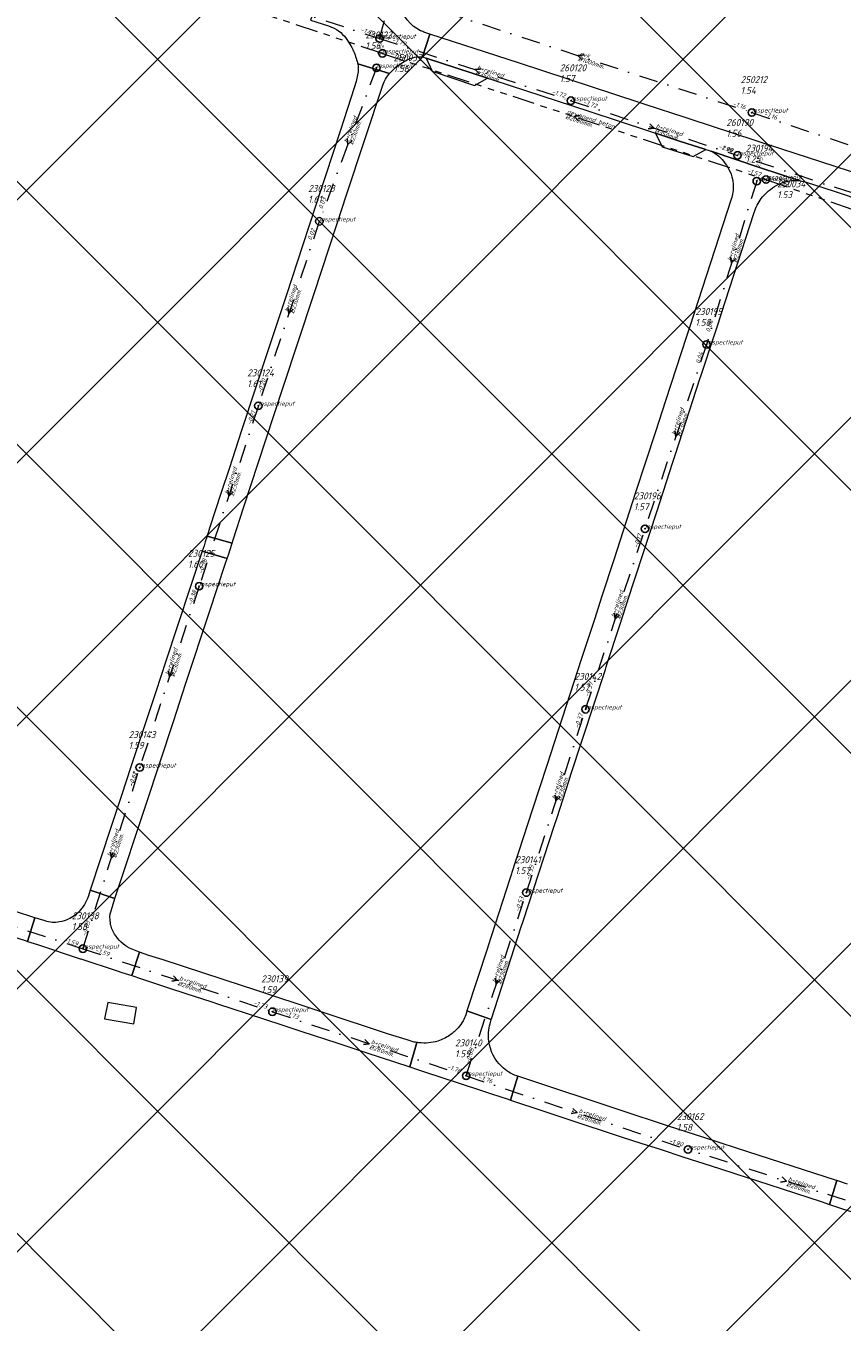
# Model space of a CAD drawing. Extents: x 148869 to 161638, y 453607 to 469810.
# Tile 206 of 256: x 153239 to 153459, y 464079 to 464428. Entities that reach past the tile are written whole.
import ezdxf

# ---------------------------------------------------------------- set-up
doc = ezdxf.new("R2010")
doc.units = 0
doc.header["$PDMODE"] = 32
doc.header["$PDSIZE"] = 2
doc.linetypes.add('RI-GWA', pattern=[18.45, 6, -1.8, 1.75, -1.8, 1.75, -1.8, 1.75, -1.8])
doc.linetypes.add('RI-VWA', pattern=[11, 5, -3, 0, -3])
doc.layers.get('0').update_dxf_attribs({"linetype": 'CONTINUOUS'})
doc.layers.get('DEFPOINTS').update_dxf_attribs({"linetype": 'CONTINUOUS'})
doc.layers.add('2023 hatch', color=90, linetype='CONTINUOUS')
for name, color, linetype, lineweight in [('B-OI-RI-GWA-MATERIAAL-T18', 10, 'CONTINUOUS', 18), ('B-OI-RI-GWA-PUTDEKSELHOOGTE-T25', 10, 'CONTINUOUS', 25), ('B-OI-RI-GWA_BOB-T18', 10, 'CONTINUOUS', 18), ('B-OI-RI-GWA_DIAMETER-T18', 10, 'CONTINUOUS', 18), ('B-OI-RI-GWA_PUTNUMMER-T18', 10, 'CONTINUOUS', 18), ('B-OI-RI-GWA_RIOOLPUT-S', 10, 'CONTINUOUS', 25), ('B-OI-RI-GWA_TRANSPORTLEIDING-G', 10, 'RI-GWA', 18), ('B-OI-RI-STROOMRICHTING-S', 252, 'CONTINUOUS', 25), ('B-OI-RI-VWA-BOB-T18', 34, 'CONTINUOUS', 18), ('B-OI-RI-VWA-DIAMETER-T18', 34, 'CONTINUOUS', 18), ('B-OI-RI-VWA-MATERIAAL-T18', 34, 'CONTINUOUS', 18), ('B-OI-RI-VWA_PUTDEKSELHOOGTE-T25', 34, 'CONTINUOUS', 25), ('B-OI-RI-VWA_PUTNUMMER-T25', 34, 'CONTINUOUS', 25), ('B-OI-RI-VWA_RIOOLPUT-S', 34, 'CONTINUOUS', 25), ('B-OI-RI-VWA_TRANSPORTLEIDING-G', 34, 'RI-VWA', 18), ('B-RO-VH-VERHARDING_ASFALT-GV', 251, 'CONTINUOUS', 18), ('B-RO-VH-VERHARDING_STRAATBAKSTEEN-GV', 251, 'CONTINUOUS', 18)]:
    doc.layers.add(name, color=color, linetype=linetype, lineweight=lineweight)
doc.styles.add('NLCS-ISO-M500-T18_CURSIEF', font='NLCS-ISO.ttf', dxfattribs={"oblique": 15, "height": 0.9})
doc.styles.add('NLCS-ISO-M750-T25_CURSIEF', font='NLCS-ISO.ttf', dxfattribs={"oblique": 15, "height": 1.875})

# ---------------------------------------------------------------- blocks, each defined once
blk = doc.blocks.new('ACMAP_ANN_TEMPLATE_vwa-diam')
at = {"color": 0, "linetype": 'ByBlock', "style": 'NLCS-ISO-M500-T18_CURSIEF', "oblique": 15}
blk.add_attdef('vwa-diam', (0.3, -1.3), '', height=1.2, dxfattribs=at)
blk = doc.blocks.new('ACMAP_ANN_TEMPLATE_vwa-materiaal')
at = {"color": 0, "linetype": 'ByBlock', "style": 'NLCS-ISO-M500-T18_CURSIEF', "oblique": 15}
blk.add_attdef('vwa-mat', (0.3, 0.2), '', height=1.2, dxfattribs=at)
blk = doc.blocks.new('ACMAP_ANN_TEMPLATE_vwa-nap-l')
at = {"color": 0, "linetype": 'ByBlock', "style": 'NLCS-ISO-M500-T18_CURSIEF', "oblique": 15}
blk.add_attdef('vwa-nap-l', (3.3, 0.2), '', height=1.2, dxfattribs=at)
blk = doc.blocks.new('ACMAP_ANN_TEMPLATE_vwa-nap-r')
at = {"color": 0, "linetype": 'ByBlock', "style": 'NLCS-ISO-M500-T18_CURSIEF', "oblique": 15}
blk.add_attdef('vwa-nap-r', (-5.6, 0.2), '', height=1.2, dxfattribs=at)
blk = doc.blocks.new('ACMAP_ANN_TEMPLATE_gwa-diam')
at = {"color": 0, "linetype": 'ByBlock', "style": 'NLCS-ISO-M500-T18_CURSIEF', "oblique": 15}
blk.add_attdef('gwa-diam', (-2.2, -1.3), '', height=1.2, dxfattribs=at)
blk = doc.blocks.new('ACMAP_ANN_TEMPLATE_gwa-materiaal')
at = {"color": 0, "linetype": 'ByBlock', "style": 'NLCS-ISO-M500-T18_CURSIEF', "oblique": 15}
blk.add_attdef('gwa-mat', (-2.2, 0.2), '', height=1.2, dxfattribs=at)
blk = doc.blocks.new('ACMAP_ANN_TEMPLATE_gwa-nap-l')
at = {"color": 0, "linetype": 'ByBlock', "style": 'NLCS-ISO-M500-T18_CURSIEF', "oblique": 15}
blk.add_attdef('gwa-nap-l', (2.3, 0.2), '', height=1.2, dxfattribs=at)
blk = doc.blocks.new('ACMAP_ANN_TEMPLATE_gwa-nap-r')
at = {"color": 0, "linetype": 'ByBlock', "style": 'NLCS-ISO-M500-T18_CURSIEF', "oblique": 15}
blk.add_attdef('gwa-nap-r', (-5.6, 0.2), '', height=1.2, dxfattribs=at)
blk = doc.blocks.new('ACMAP_ANN_TEMPLATE_gwa-puth')
at = {"color": 0, "linetype": 'ByBlock', "style": 'NLCS-ISO-M750-T25_CURSIEF', "oblique": 15}
blk.add_attdef('gwa-puth', (3, -5), '', height=1.88, dxfattribs=at)
blk = doc.blocks.new('ACMAP_ANN_TEMPLATE_gwa-putnr')
at = {"color": 0, "linetype": 'ByBlock', "style": 'NLCS-ISO-M750-T25_CURSIEF', "oblique": 15}
blk.add_attdef('gwa-putnr', (3, -2.1), '', height=1.88, dxfattribs=at)
blk = doc.blocks.new('ACMAP_ANN_TEMPLATE_type knoop')
at = {"layer": 'DEFPOINTS', "style": 'NLCS-ISO-M500-T18_CURSIEF', "oblique": 15}
blk.add_attdef('type_knoop', (0, 0), '', height=1.2, dxfattribs=at)
blk = doc.blocks.new('ACMAP_ANN_TEMPLATE_vwa-puth')
at = {"color": 0, "linetype": 'ByBlock', "style": 'NLCS-ISO-M750-T25_CURSIEF', "oblique": 15}
blk.add_attdef('vwa-puth', (-3, 5), '', height=1.88, dxfattribs=at)
blk = doc.blocks.new('ACMAP_ANN_TEMPLATE_vwa-putnr')
at = {"color": 0, "linetype": 'ByBlock', "style": 'NLCS-ISO-M750-T25_CURSIEF', "oblique": 15}
blk.add_attdef('vaw-putnr', (-3, 7.9), '', height=1.88, dxfattribs=at)

msp = doc.modelspace()

# ---------------------------------------------------------------- hatches: boundary and pattern name
at = {"layer": '2023 hatch'}
h = msp.add_hatch(dxfattribs=at)
h.set_pattern_fill('L45L135', color=256, scale=49.98)
h.set_pattern_definition([(45, (0, 0), (-35.341197, 35.341197), []), (135, (0, 0), (-35.341197, -35.341197), [])])
h.paths.add_polyline_path([(155033.65, 463387.49), (154736.21, 463174.82), (154703.82, 463157.03), (154669.13, 463116.73), (154497.36, 463128.81), (154485.96, 463103.35), (154403, 462810.28), (154029.41, 462913.19), (153921.91, 462926.36), (153533.06, 462959.92), (153521.58, 463046.87), (153065.73, 463131.59), (152840.09, 463157.69), (152602.55, 463321.62), (152457.44, 463373.38), (152283.77, 463566.95), (152230.15, 463641.33), (152156.25, 463699.58), (152012.16, 463887.19), (152009.38, 463939.89), (151991.35, 464191.03), (152103.19, 464343.83), (152153.39, 464455.21), (152151.03, 464561.94), (152249.45, 464811.76), (152130.92, 465032.5), (152332.42, 465169.93), (152738.18, 465252.75), (152947.54, 465152.17), (153150.32, 465023.39), (153302.02, 464886.05), (153728.6, 464650.43), (153874.6, 464567.83), (153954.88, 464501.43), (153988.94, 464472.57), (154027.82, 464422.75), (154193.47, 464138.07), (154280.01, 463968.67), (154339.28, 463993.19), (154494.94, 463873.13), (154622.49, 463821.49), (154755.92, 463721.99), (154868.72, 463597.28)])

# ---------------------------------------------------------------- linework, layer by layer
at = {"layer": 'B-OI-RI-GWA_RIOOLPUT-S', "color": 251}
for p in [(153335.3, 464420.27), (153438.47, 464386.37)]:
    msp.add_point(p, dxfattribs=at)
at = {"layer": 'B-OI-RI-GWA_TRANSPORTLEIDING-G', "color": 251}
for p, q in [((153335.3, 464420.27), (153102.7, 464497.64)), ((153335.3, 464420.27), (153438.47, 464386.37)), ((153438.47, 464386.37), (153540.33, 464351.18))]:
    msp.add_line(p, q, dxfattribs=at)
at = {"layer": 'B-OI-RI-STROOMRICHTING-S', "color": 251}
for points in [[(153389.48, 464419.93), (153387.89, 464419.7), (153389.02, 464418.56)], [(153361.85, 464416.15), (153360.26, 464415.91), (153361.4, 464414.78)], [(153388.48, 464403.55), (153386.89, 464403.32), (153388.02, 464402.19)], [(153407.24, 464401.35), (153408.39, 464400.22), (153406.8, 464399.98)], [(153325.83, 464397.37), (153326.01, 464395.77), (153327.18, 464396.87)], [(153428.95, 464365.59), (153429.23, 464364.01), (153430.33, 464365.17)], [(153309.89, 464351.95), (153310.11, 464350.36), (153311.26, 464351.5)], [(153413.96, 464318.88), (153414.2, 464317.29), (153415.33, 464318.43)], [(153293.73, 464302.92), (153293.95, 464301.33), (153295.08, 464302.47)], [(153397.7, 464269.85), (153397.92, 464268.26), (153399.05, 464269.4)], [(153277.77, 464254.31), (153278.01, 464252.72), (153279.14, 464253.86)], [(153381.73, 464220.97), (153381.98, 464219.38), (153383.1, 464220.52)], [(153262.11, 464205.6), (153262.38, 464204.02), (153263.48, 464205.17)], [(153279.08, 464172.34), (153280.21, 464171.2), (153278.62, 464170.97)], [(153365.67, 464171.72), (153365.92, 464170.13), (153367.05, 464171.27)], [(153330.61, 464155.26), (153331.76, 464154.12), (153330.17, 464153.89)], [(153386.52, 464136.75), (153387.65, 464135.61), (153386.07, 464135.38)], [(153442.8, 464118.34), (153443.95, 464117.21), (153442.36, 464116.97)]]:
    msp.add_lwpolyline(points, dxfattribs=at)
at = {"layer": 'B-OI-RI-VWA_RIOOLPUT-S'}
for p in [(153334.54, 464424.26), (153333.7, 464416.4), (153385.98, 464407.56), (153434.65, 464404.39), (153430.8, 464392.88), (153435.98, 464385.95), (153318.32, 464375.14), (153422.47, 464342.06), (153301.92, 464325.58), (153405.92, 464292.52), (153286, 464277.08), (153389.94, 464244), (153270.01, 464228.36), (153374.01, 464194.75), (153254.74, 464179.67), (153305.7, 464162.73), (153357.82, 464145.51), (153417.5, 464125.71)]:
    msp.add_point(p, dxfattribs=at)
at = {"layer": 'B-OI-RI-VWA_TRANSPORTLEIDING-G', "color": 251}
for p, q in [((153334.54, 464424.26), (153339.44, 464442.89)), ((153288.43, 464439.52), (153334.54, 464424.26)), ((153341.13, 464435), (153434.65, 464404.39)), ((153334.54, 464424.26), (153385.98, 464407.56)), ((153333.7, 464416.4), (153318.32, 464375.14)), ((153385.98, 464407.56), (153430.8, 464392.88)), ((153434.65, 464404.39), (153541.45, 464368.88)), ((153493.31, 464372.41), (153430.8, 464392.88)), ((153435.98, 464385.95), (153422.47, 464342.06)), ((153318.32, 464375.14), (153301.92, 464325.58)), ((153422.47, 464342.06), (153405.92, 464292.52)), ((153301.92, 464325.58), (153286, 464277.08)), ((153389.94, 464244), (153405.92, 464292.52)), ((153286, 464277.08), (153270.01, 464228.36)), ((153374.01, 464194.75), (153389.94, 464244)), ((153254.74, 464179.67), (153270.01, 464228.36)), ((153208.17, 464194.74), (153254.74, 464179.67)), ((153357.82, 464145.51), (153374.01, 464194.75)), ((153254.74, 464179.67), (153305.7, 464162.73)), ((153305.7, 464162.73), (153357.82, 464145.51)), ((153357.82, 464145.51), (153417.5, 464125.71)), ((153470.4, 464108.71), (153417.5, 464125.71))]:
    msp.add_line(p, q, dxfattribs=at)
at = {"layer": 'B-RO-VH-VERHARDING_ASFALT-GV', "flags": 128}
for points in [[(153318.1, 464435.31), (153315.99, 464429.18), (153320.75, 464427.64)], [(153346.1, 464419.31), (153348.09, 464425.46), (153346.73, 464425.9)], [(153531.22, 464368.19), (153523.14, 464370.87), (153522.32, 464368.44), (153487.82, 464379.72), (153487.86, 464379.86), (153478.9, 464382.81), (153439.13, 464395.7), (153438.79, 464395.82), (153435.6, 464396.86), (153412.07, 464404.61), (153410.9, 464404.96), (153372.16, 464417.62), (153348.09, 464425.46), (153346.1, 464419.31), (153347.04, 464419), (153363.55, 464413.61), (153363.56, 464413.62), (153365.3, 464413.05), (153390.79, 464404.76), (153406.9, 464399.47), (153408.75, 464398.86), (153415.24, 464396.73), (153422.33, 464394.48), (153423.19, 464394.18)], [(153328.23, 464418.97), (153328.45, 464418.33)], [(153337.18, 464414.83), (153328.66, 464417.51)], [(153328.66, 464417.51), (153337.18, 464414.83), (153338.78, 464416.44)], [(153328.63, 464414.54), (153328.24, 464412.71), (153327.74, 464411), (153323.99, 464399.6), (153320.01, 464387.39), (153319.02, 464384.46), (153313.87, 464368.79), (153309.45, 464355.35), (153304.85, 464341.41), (153297.43, 464318.93), (153294.04, 464308.64), (153291.96, 464302.29), (153288.81, 464292.71), (153288.14, 464290.5), (153294.84, 464288.66), (153295.16, 464289.59), (153297.97, 464298.15), (153303.96, 464316.39), (153308.62, 464330.54), (153316.85, 464355.45), (153323.11, 464374.58), (153325.65, 464382.27)], [(153325.65, 464382.27), (153330.47, 464396.87), (153335.4, 464411.78)], [(153423.64, 464394), (153423.72, 464393.97), (153436.75, 464389.6), (153447.63, 464386.05), (153447.74, 464386.03)], [(153447.63, 464386.05), (153436.75, 464389.6), (153423.72, 464393.97)], [(153429.57, 464385.81), (153429.63, 464385.35), (153429.66, 464384.8)], [(153437.93, 464382.08), (153438.69, 464382.85)], [(153449.27, 464385.68), (153456.8, 464383.21), (153481.05, 464375.08), (153481.1, 464375.07), (153512.23, 464364.88), (153512.92, 464364.65), (153522.16, 464361.65), (153535.17, 464357.49), (153536.93, 464356.73)], [(153429.12, 464381.13), (153417.97, 464346.88), (153417.1, 464344.22), (153411.47, 464326.91), (153408.74, 464318.61), (153403.38, 464302.26), (153397.52, 464284.15), (153394.35, 464274.4), (153392.31, 464268.17), (153388.86, 464257.65), (153386.77, 464251.34), (153379.54, 464228.92), (153379.53, 464228.9), (153375.66, 464217.15), (153371.92, 464205.65), (153370.58, 464201.59), (153370.57, 464201.56), (153370.55, 464201.52), (153363.64, 464180.18), (153363.62, 464180.11), (153363.43, 464179.53), (153358.04, 464162.95), (153364.59, 464160.65), (153364.64, 464160.82), (153372.66, 464185.51), (153373.16, 464187.05), (153381.57, 464212.87), (153382.19, 464214.68), (153385.52, 464224.99), (153386.02, 464226.53), (153395.28, 464254.67), (153395.52, 464255.45), (153395.86, 464256.57), (153398.89, 464265.8), (153399.07, 464266.34), (153402.67, 464277.44), (153403.45, 464279.92), (153407.31, 464291.65), (153409.07, 464297.05), (153413.43, 464310.41), (153414.15, 464312.6), (153420.71, 464332.79), (153421.02, 464333.77), (153424.61, 464344.68), (153425.67, 464347.91), (153426.47, 464350.43), (153426.49, 464350.48), (153435.24, 464377.24)], [(153435.24, 464377.24), (153435.67, 464378.47)], [(153262.29, 464189.88), (153262.86, 464191.61), (153263.32, 464193.12), (153256.72, 464195.38), (153256.21, 464193.84), (153255.98, 464193.16)], [(153234.46, 464183.37), (153239.46, 464181.75), (153239.79, 464181.65), (153241.82, 464187.99), (153236.32, 464189.78)], [(153244.56, 464187.13), (153241.82, 464187.99), (153239.79, 464181.65)], [(153253.25, 464189.24), (153252.54, 464188.64)], [(153239.79, 464181.65), (153242.5, 464180.78), (153254.03, 464176.96), (153254.13, 464176.93), (153263.92, 464173.7), (153265.17, 464173.29), (153267.85, 464172.43), (153269.99, 464178.72), (153267.24, 464179.81)], [(153276.3, 464176.72), (153272.48, 464177.88), (153269.99, 464178.72), (153267.85, 464172.43), (153270.47, 464171.58), (153277.73, 464169.2), (153277.74, 464169.2), (153282.46, 464167.65), (153289.44, 464165.36), (153290.92, 464164.88), (153298.94, 464162.25), (153308.28, 464159.19), (153313.59, 464157.44), (153323.05, 464154.34), (153330.83, 464151.79), (153342.66, 464147.91), (153344.55, 464154.46)], [(153343.84, 464154.59), (153341.97, 464155.19), (153336.95, 464156.69), (153300.68, 464168.73), (153300.67, 464168.73), (153297.68, 464169.72), (153276.3, 464176.72)], [(153364.24, 464159.52), (153364.59, 464160.65), (153358.04, 464162.95), (153358.02, 464162.9), (153357.69, 464161.91)], [(153344.55, 464154.46), (153342.66, 464147.91), (153344.77, 464147.22), (153353.14, 464144.47), (153353.54, 464144.34), (153364.65, 464140.7), (153369.1, 464139.22), (153369.77, 464139), (153371.73, 464145.41), (153371.43, 464145.51)], [(153460.36, 464116.43), (153457.53, 464117.34), (153455.52, 464110.96), (153458.25, 464110.07), (153477.03, 464103.91), (153480, 464102.95), (153482.04, 464109.57)]]:
    msp.add_lwpolyline(points, dxfattribs=at)
at = {"layer": 'B-RO-VH-VERHARDING_ASFALT-GV'}
for points in [[(153345.58, 464426.37, -0.24378), (153340.14, 464433.49)], [(153320.75, 464427.64, -0.025463), (153321.64, 464427.33)], [(153321.64, 464427.33, -0.164865), (153325.9, 464423.71)], [(153346.73, 464425.9, -0.031453), (153345.58, 464426.37)], [(153325.9, 464423.71, -0.069232), (153327.95, 464419.82)], [(153327.95, 464419.82, -0.014174), (153328.23, 464418.97)], [(153328.45, 464418.33, -0.029208), (153328.66, 464417.51)], [(153328.66, 464417.51, -0.102536), (153328.63, 464414.54)], [(153338.78, 464416.44, -0.059013), (153341.95, 464418.53)], [(153341.95, 464418.53, -0.156626), (153346.1, 464419.31)], [(153335.4, 464411.78, -0.080618), (153337.18, 464414.83)], [(153423.19, 464394.18, -0.026768), (153423.64, 464394)], [(153423.72, 464393.97, -0.152249), (153427.43, 464390.78)], [(153427.43, 464390.78, -0.124359), (153429.57, 464385.81)], [(153443.19, 464385.64, -0.113903), (153447.63, 464386.05)], [(153447.74, 464386.03, -0.039234), (153449.27, 464385.68)], [(153429.66, 464384.8, -0.09356), (153429.12, 464381.13)], [(153438.69, 464382.85, -0.1152), (153443.19, 464385.64)], [(153435.67, 464378.47, -0.111697), (153437.93, 464382.08)], [(153255.98, 464193.16, -0.117137), (153253.25, 464189.24)], [(153250.79, 464187.58, -0.066083), (153248.47, 464186.85)], [(153252.54, 464188.64, -0.054957), (153250.79, 464187.58)], [(153262.12, 464186.49, -0.110781), (153262.29, 464189.88)], [(153248.47, 464186.85, -0.121091), (153244.56, 464187.13)], [(153263.25, 464183.61, -0.100619), (153262.12, 464186.49)], [(153267.24, 464179.81, -0.128125), (153263.25, 464183.61)], [(153356.99, 464160.27, -0.046535), (153355.64, 464158.41)], [(153357.69, 464161.91, -0.04893), (153356.99, 464160.27)], [(153353.42, 464156.44, -0.072531), (153350.23, 464154.84)], [(153355.64, 464158.41, -0.060815), (153353.42, 464156.44)], [(153363.9, 464154.83, -0.093438), (153364.24, 464159.52)], [(153344.55, 464154.46, -0.013875), (153343.84, 464154.59)], [(153345.11, 464154.39, -0.012145), (153344.55, 464154.46)], [(153350.23, 464154.84, -0.101767), (153345.11, 464154.39)], [(153367.4, 464147.98, -0.171476), (153363.9, 464154.83)], [(153371.43, 464145.51, -0.1296), (153367.4, 464147.98)]]:
    msp.add_lwpolyline(points, format="xyb", dxfattribs=at)
at = {"layer": 'B-RO-VH-VERHARDING_ASFALT-GV', "flags": 128}
for points in [[(153293.5, 464284.55), (153293.94, 464285.83), (153294.31, 464286.97), (153294.84, 464288.66), (153288.14, 464290.5), (153287.65, 464288.97), (153287.31, 464287.94), (153286.8, 464286.49)], [(153293.09, 464283.29), (153293.5, 464284.55), (153286.8, 464286.49), (153277.03, 464256.96), (153274.34, 464248.73), (153274.13, 464248.14), (153271.47, 464240.11), (153267.65, 464228.54), (153265.13, 464220.84), (153264.77, 464219.78), (153262.36, 464212.51), (153256.72, 464195.38), (153263.32, 464193.12), (153271.81, 464218.81), (153279.07, 464240.77), (153282.42, 464251), (153288.75, 464270.17)], [(153260.51, 464160.84), (153268.41, 464159.51), (153269.19, 464163.91), (153261.46, 464165.23)], [(153455.52, 464110.96), (153457.53, 464117.34), (153457.43, 464117.38), (153430.53, 464126.04), (153421.74, 464128.91), (153412.27, 464132.01), (153399.29, 464136.26), (153373.64, 464144.76), (153371.73, 464145.41), (153369.77, 464139), (153378.68, 464136.05), (153385.97, 464133.63), (153398.74, 464129.4), (153399.53, 464129.15), (153404.84, 464127.42), (153410.26, 464125.67), (153416.11, 464123.77), (153423.72, 464121.3), (153426.27, 464120.47), (153433.92, 464117.97), (153435.9, 464117.34), (153453.27, 464111.72)]]:
    msp.add_lwpolyline(points, close=True, dxfattribs=at)
at = {"layer": 'B-RO-VH-VERHARDING_STRAATBAKSTEEN-GV', "flags": 128}
for points in [[(153347.04, 464419), (153348.7, 464415.46), (153348.71, 464415.46), (153360.08, 464411.67), (153363.55, 464413.61)], [(153410.54, 464395.19), (153418.84, 464392.61), (153422.33, 464394.48), (153415.24, 464396.73), (153408.75, 464398.86)]]:
    msp.add_lwpolyline(points, close=True, dxfattribs=at)

# ---------------------------------------------------------------- block references
at = {"layer": 'B-OI-RI-GWA-MATERIAAL-T18', "color": 251, "rotation": 341.8103098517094}
msp.add_blockref('ACMAP_ANN_TEMPLATE_gwa-materiaal', (153386.89, 464403.32), dxfattribs=at).add_auto_attribs({'gwa-mat': 'gewapend beton'})
at = {"layer": 'B-OI-RI-GWA-PUTDEKSELHOOGTE-T25', "color": 251}
for p, values in [((153335.3, 464420.27), {'gwa-puth': '1.56'}), ((153438.47, 464386.37), {'gwa-puth': '1.53'})]:
    msp.add_blockref('ACMAP_ANN_TEMPLATE_gwa-puth', p, dxfattribs=at).add_auto_attribs(values)
at = {"layer": 'B-OI-RI-GWA_BOB-T18', "color": 251}
for name, p, rotation, values in [('ACMAP_ANN_TEMPLATE_gwa-nap-l', (153335.3, 464420.27), 341.8103098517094, {'gwa-nap-l': '-1.59'}), ('ACMAP_ANN_TEMPLATE_gwa-nap-l', (153335.3, 464420.27), 341.6012689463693, {'gwa-nap-l': '-1.59'}), ('ACMAP_ANN_TEMPLATE_gwa-nap-r', (153438.47, 464386.37), 341.8103098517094, {'gwa-nap-r': '-1.57'}), ('ACMAP_ANN_TEMPLATE_gwa-nap-l', (153438.47, 464386.37), 340.9412904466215, {'gwa-nap-l': '-1.57'})]:
    msp.add_blockref(name, p, dxfattribs=dict(at, rotation=rotation)).add_auto_attribs(values)
at = {"layer": 'B-OI-RI-GWA_DIAMETER-T18', "color": 251, "rotation": 341.8103098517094}
msp.add_blockref('ACMAP_ANN_TEMPLATE_gwa-diam', (153386.89, 464403.32), dxfattribs=at).add_auto_attribs({'gwa-diam': '%%c2000mm.'})
at = {"layer": 'B-OI-RI-GWA_PUTNUMMER-T18', "color": 251}
for p, values in [((153335.3, 464420.27), {'gwa-putnr': '250033'}), ((153438.47, 464386.37), {'gwa-putnr': '250034'})]:
    msp.add_blockref('ACMAP_ANN_TEMPLATE_gwa-putnr', p, dxfattribs=at).add_auto_attribs(values)
at = {"layer": 'B-OI-RI-VWA-BOB-T18', "color": 251}
for name, p, rotation, values in [('ACMAP_ANN_TEMPLATE_vwa-nap-r', (153334.54, 464424.26), 341.6881554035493, {'vwa-nap-r': '-1.79'}), ('ACMAP_ANN_TEMPLATE_vwa-nap-l', (153333.7, 464416.4), 69.55665166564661, {'vwa-nap-l': '0.22'}), ('ACMAP_ANN_TEMPLATE_vwa-nap-l', (153334.54, 464424.26), 342.0139739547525, {'vwa-nap-l': '-1.79'}), ('ACMAP_ANN_TEMPLATE_vwa-nap-r', (153385.98, 464407.56), 342.0139739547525, {'vwa-nap-r': '-1.72'}), ('ACMAP_ANN_TEMPLATE_vwa-nap-l', (153385.98, 464407.56), 341.8647045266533, {'vwa-nap-l': '-1.72'}), ('ACMAP_ANN_TEMPLATE_vwa-nap-r', (153434.65, 464404.39), 341.8762280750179, {'vwa-nap-r': '-1.16'}), ('ACMAP_ANN_TEMPLATE_vwa-nap-l', (153434.65, 464404.39), 341.6085168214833, {'vwa-nap-l': '-1.16'}), ('ACMAP_ANN_TEMPLATE_vwa-nap-r', (153430.8, 464392.88), 341.8680548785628, {'vwa-nap-r': '-2.00'}), ('ACMAP_ANN_TEMPLATE_vwa-nap-r', (153430.8, 464392.88), 341.8647045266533, {'vwa-nap-r': '-1.99'}), ('ACMAP_ANN_TEMPLATE_vwa-nap-l', (153435.98, 464385.95), 72.89084989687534, {'vwa-nap-l': '0.05'}), ('ACMAP_ANN_TEMPLATE_vwa-nap-l', (153318.32, 464375.14), 71.68999937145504, {'vwa-nap-l': '0.03'}), ('ACMAP_ANN_TEMPLATE_vwa-nap-r', (153318.32, 464375.14), 69.55665166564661, {'vwa-nap-r': '0.02'}), ('ACMAP_ANN_TEMPLATE_vwa-nap-l', (153422.47, 464342.06), 71.52689331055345, {'vwa-nap-l': '0.04'}), ('ACMAP_ANN_TEMPLATE_vwa-nap-r', (153422.47, 464342.06), 72.89084989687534, {'vwa-nap-r': '0.04'}), ('ACMAP_ANN_TEMPLATE_vwa-nap-l', (153301.92, 464325.58), 71.82771119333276, {'vwa-nap-l': '-0.20'}), ('ACMAP_ANN_TEMPLATE_vwa-nap-r', (153301.92, 464325.58), 71.68999937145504, {'vwa-nap-r': '-0.21'}), ('ACMAP_ANN_TEMPLATE_vwa-nap-r', (153405.92, 464292.52), 71.52689331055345, {'vwa-nap-r': '-0.17'}), ('ACMAP_ANN_TEMPLATE_vwa-nap-r', (153405.92, 464292.52), 71.77076746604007, {'vwa-nap-r': '-0.17'}), ('ACMAP_ANN_TEMPLATE_vwa-nap-l', (153286, 464277.08), 71.83006214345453, {'vwa-nap-l': '-0.38'}), ('ACMAP_ANN_TEMPLATE_vwa-nap-r', (153286, 464277.08), 71.82771119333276, {'vwa-nap-r': '-0.38'}), ('ACMAP_ANN_TEMPLATE_vwa-nap-l', (153389.94, 464244), 71.77076746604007, {'vwa-nap-l': '-0.37'}), ('ACMAP_ANN_TEMPLATE_vwa-nap-r', (153389.94, 464244), 72.0761070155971, {'vwa-nap-r': '-0.37'}), ('ACMAP_ANN_TEMPLATE_vwa-nap-r', (153270.01, 464228.36), 71.83006214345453, {'vwa-nap-r': '-0.62'}), ('ACMAP_ANN_TEMPLATE_vwa-nap-r', (153270.01, 464228.36), 72.58770099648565, {'vwa-nap-r': '-0.61'}), ('ACMAP_ANN_TEMPLATE_vwa-nap-l', (153374.01, 464194.75), 72.0761070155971, {'vwa-nap-l': '-0.53'}), ('ACMAP_ANN_TEMPLATE_vwa-nap-r', (153374.01, 464194.75), 71.79925261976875, {'vwa-nap-r': '-0.53'}), ('ACMAP_ANN_TEMPLATE_vwa-nap-l', (153254.74, 464179.67), 72.58770099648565, {'vwa-nap-l': '-0.83'}), ('ACMAP_ANN_TEMPLATE_vwa-nap-r', (153254.74, 464179.67), 342.0684770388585, {'vwa-nap-r': '-1.59'}), ('ACMAP_ANN_TEMPLATE_vwa-nap-l', (153254.74, 464179.67), 341.6122859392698, {'vwa-nap-l': '-1.59'}), ('ACMAP_ANN_TEMPLATE_vwa-nap-r', (153305.7, 464162.73), 341.6122859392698, {'vwa-nap-r': '-1.73'}), ('ACMAP_ANN_TEMPLATE_vwa-nap-l', (153305.7, 464162.73), 341.7168889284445, {'vwa-nap-l': '-1.73'}), ('ACMAP_ANN_TEMPLATE_vwa-nap-l', (153357.82, 464145.51), 71.79925261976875, {'vwa-nap-l': '-0.88'}), ('ACMAP_ANN_TEMPLATE_vwa-nap-r', (153357.82, 464145.51), 341.7168889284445, {'vwa-nap-r': '-1.76'}), ('ACMAP_ANN_TEMPLATE_vwa-nap-l', (153357.82, 464145.51), 341.6457331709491, {'vwa-nap-l': '-1.76'}), ('ACMAP_ANN_TEMPLATE_vwa-nap-r', (153417.5, 464125.71), 342.184617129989, {'vwa-nap-r': '-1.90'}), ('ACMAP_ANN_TEMPLATE_vwa-nap-r', (153417.5, 464125.71), 341.6457331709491, {'vwa-nap-r': '-1.90'})]:
    msp.add_blockref(name, p, dxfattribs=dict(at, rotation=rotation)).add_auto_attribs(values)
at = {"layer": 'B-OI-RI-VWA-DIAMETER-T18', "color": 251}
for p, rotation, values in [((153387.89, 464419.7), 341.8762280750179, {'vwa-diam': '%%c1000mm.'}), ((153360.26, 464415.91), 342.0139739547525, {'vwa-diam': '%%c350mm.'}), ((153326.01, 464395.77), 69.55665166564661, {'vwa-diam': '%%c230mm.'}), ((153408.39, 464400.22), 341.8647045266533, {'vwa-diam': '%%c350mm.'}), ((153429.23, 464364.01), 72.89084989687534, {'vwa-diam': '%%c230mm.'}), ((153310.12, 464350.36), 71.68999937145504, {'vwa-diam': '%%c230mm.'}), ((153414.2, 464317.29), 71.52689331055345, {'vwa-diam': '%%c230mm.'}), ((153293.96, 464301.33), 71.82771119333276, {'vwa-diam': '%%c230mm.'}), ((153397.93, 464268.26), 71.77076746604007, {'vwa-diam': '%%c230mm.'}), ((153278.01, 464252.72), 71.83006214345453, {'vwa-diam': '%%c230mm.'}), ((153381.98, 464219.38), 72.0761070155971, {'vwa-diam': '%%c230mm.'}), ((153262.38, 464204.02), 72.58770099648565, {'vwa-diam': '%%c230mm.'}), ((153365.92, 464170.13), 71.79925261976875, {'vwa-diam': '%%c230mm.'}), ((153280.22, 464171.2), 341.6122859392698, {'vwa-diam': '%%c280mm.'}), ((153331.76, 464154.12), 341.7168889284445, {'vwa-diam': '%%c280mm.'}), ((153387.66, 464135.61), 341.6457331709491, {'vwa-diam': '%%c280mm.'}), ((153443.95, 464117.21), 342.184617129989, {'vwa-diam': '%%c280mm.'})]:
    msp.add_blockref('ACMAP_ANN_TEMPLATE_vwa-diam', p, dxfattribs=dict(at, rotation=rotation)).add_auto_attribs(values)
at = {"layer": 'B-OI-RI-VWA-MATERIAAL-T18', "color": 251}
for p, rotation, values in [((153387.89, 464419.7), 341.8762280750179, {'vwa-mat': 'gvk'}), ((153360.26, 464415.91), 342.0139739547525, {'vwa-mat': 'b+relined'}), ((153326.01, 464395.77), 69.55665166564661, {'vwa-mat': 'b+relined'}), ((153408.39, 464400.22), 341.8647045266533, {'vwa-mat': 'b+relined'}), ((153429.23, 464364.01), 72.89084989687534, {'vwa-mat': 'b+relined'}), ((153310.12, 464350.36), 71.68999937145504, {'vwa-mat': 'b+relined'}), ((153414.2, 464317.29), 71.52689331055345, {'vwa-mat': 'b+relined'}), ((153293.96, 464301.33), 71.82771119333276, {'vwa-mat': 'b+relined'}), ((153397.93, 464268.26), 71.77076746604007, {'vwa-mat': 'b+relined'}), ((153278.01, 464252.72), 71.83006214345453, {'vwa-mat': 'b+relined'}), ((153381.98, 464219.38), 72.0761070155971, {'vwa-mat': 'b+relined'}), ((153262.38, 464204.02), 72.58770099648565, {'vwa-mat': 'b+relined'}), ((153365.92, 464170.13), 71.79925261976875, {'vwa-mat': 'b+relined'}), ((153280.22, 464171.2), 341.6122859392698, {'vwa-mat': 'b+relined'}), ((153331.76, 464154.12), 341.7168889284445, {'vwa-mat': 'b+relined'}), ((153387.66, 464135.61), 341.6457331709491, {'vwa-mat': 'b+relined'}), ((153443.95, 464117.21), 342.184617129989, {'vwa-mat': 'b+relined'})]:
    msp.add_blockref('ACMAP_ANN_TEMPLATE_vwa-materiaal', p, dxfattribs=dict(at, rotation=rotation)).add_auto_attribs(values)
at = {"layer": 'B-OI-RI-VWA_PUTDEKSELHOOGTE-T25', "color": 251}
for p, values in [((153333.7, 464416.4), {'vwa-puth': '1.56'}), ((153385.98, 464407.56), {'vwa-puth': '1.57'}), ((153434.65, 464404.39), {'vwa-puth': '1.54'}), ((153430.8, 464392.88), {'vwa-puth': '1.56'}), ((153435.98, 464385.95), {'vwa-puth': '1.25'}), ((153318.32, 464375.14), {'vwa-puth': '1.61'}), ((153422.47, 464342.06), {'vwa-puth': '1.58'}), ((153301.92, 464325.58), {'vwa-puth': '1.61'}), ((153405.92, 464292.52), {'vwa-puth': '1.57'}), ((153286, 464277.08), {'vwa-puth': '1.60'}), ((153389.94, 464244), {'vwa-puth': '1.57'}), ((153270.01, 464228.36), {'vwa-puth': '1.59'}), ((153374.01, 464194.75), {'vwa-puth': '1.57'}), ((153254.74, 464179.67), {'vwa-puth': '1.58'}), ((153305.7, 464162.73), {'vwa-puth': '1.59'}), ((153357.82, 464145.51), {'vwa-puth': '1.59'}), ((153417.5, 464125.71), {'vwa-puth': '1.58'})]:
    msp.add_blockref('ACMAP_ANN_TEMPLATE_vwa-puth', p, dxfattribs=at).add_auto_attribs(values)
at = {"layer": 'B-OI-RI-VWA_PUTNUMMER-T25', "color": 251}
for p, values in [((153333.7, 464416.4), {'vaw-putnr': '230122'}), ((153385.98, 464407.56), {'vaw-putnr': '260120'}), ((153434.65, 464404.39), {'vaw-putnr': '250212'}), ((153430.8, 464392.88), {'vaw-putnr': '260190'}), ((153435.98, 464385.95), {'vaw-putnr': '230194'}), ((153318.32, 464375.14), {'vaw-putnr': '230123'}), ((153422.47, 464342.06), {'vaw-putnr': '230195'}), ((153301.92, 464325.58), {'vaw-putnr': '230124'}), ((153405.92, 464292.52), {'vaw-putnr': '230196'}), ((153286, 464277.08), {'vaw-putnr': '230125'}), ((153389.94, 464244), {'vaw-putnr': '230142'}), ((153270.01, 464228.36), {'vaw-putnr': '230143'}), ((153374.01, 464194.75), {'vaw-putnr': '230141'}), ((153254.74, 464179.67), {'vaw-putnr': '230138'}), ((153305.7, 464162.73), {'vaw-putnr': '230139'}), ((153357.82, 464145.51), {'vaw-putnr': '230140'}), ((153417.5, 464125.71), {'vaw-putnr': '230162'})]:
    msp.add_blockref('ACMAP_ANN_TEMPLATE_vwa-putnr', p, dxfattribs=at).add_auto_attribs(values)
at = {"layer": 'DEFPOINTS'}
for p in [(153334.54, 464424.26), (153335.3, 464420.27), (153333.7, 464416.4), (153385.98, 464407.56), (153434.65, 464404.39), (153430.8, 464392.88), (153435.98, 464385.95), (153438.47, 464386.37), (153318.32, 464375.14), (153422.47, 464342.06), (153301.92, 464325.58), (153405.92, 464292.52), (153286, 464277.08), (153389.94, 464244), (153270.01, 464228.36), (153374.01, 464194.75), (153254.74, 464179.67), (153305.7, 464162.73), (153357.82, 464145.51), (153417.5, 464125.71)]:
    msp.add_blockref('ACMAP_ANN_TEMPLATE_type knoop', p, dxfattribs=at).add_auto_attribs({'type_knoop': 'inspectieput'})

doc.saveas('drawing.dxf')
